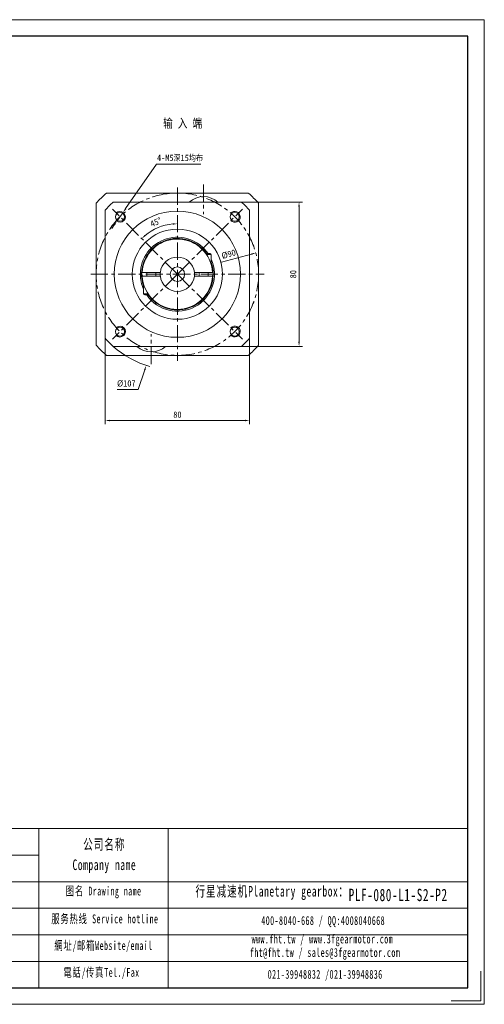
# Model space of a CAD drawing. Header units: millimetres. Extents: x -130 to 642, y -123 to 423.
# Tile 3 of 3: x 385 to 642, y -123 to 423. Entities that reach past the tile are written whole.
import ezdxf

# ---------------------------------------------------------------- set-up
doc = ezdxf.new("R2010")
doc.units = ezdxf.units.MM
doc.header["$LTSCALE"] = 1.5
doc.linetypes.add('CENTER', pattern=[10.16, 6.35, -1.27, 1.27, -1.27])
doc.layers.get('0').update_dxf_attribs({"lineweight": 18})
for name, color, linetype, lineweight in [('3中心线层', 1, 'CENTER', 18), ('7标注层', 4, 'Continuous', 18), ('SLD-0', 7, 'Continuous', 18), ('图框_外框线', 7, 'Continuous', 18), ('标注线', 1, 'Continuous', 18)]:
    doc.layers.add(name, color=color, linetype=linetype, lineweight=lineweight)
doc.styles.add('PC_TEXTSTYLE', font='txt', dxfattribs={"width": 0.8})
doc.styles.add('TH_GBDIM', font='txt', dxfattribs={"width": 0.8})
doc.styles.add('标准', font='txt', dxfattribs={"width": 0.667})
doc.dimstyles.new('TH_GBDIM', dxfattribs={"dimtxt": 3.5, "dimasz": 2.5, "dimexe": 2, "dimexo": 0, "dimgap": 1.5, "dimtad": 1, "dimdec": 1, "dimdsep": 46, "dimtxsty": 'TH_GBDIM', "dimcen": 2.5, "dimdle": 5, "dimclrd": 4, "dimclre": 4, "dimclrt": 3, "dimadec": 0, "dimazin": 2, "dimtfac": 0.714286, "dimtdec": 1, "dimtmove": 0, "dimatfit": 3, "dimfxl": 1, "dimtolj": 1, "dimarcsym": 0})

# ---------------------------------------------------------------- blocks, each defined once
blk = doc.blocks.new('*X10')
at = {"layer": '7标注层', "transparency": 16777216}
for points in [[(434.71, 201.11), (434.71, 200.27), (432.21, 200.69)], [(509.71, 201.11), (509.71, 200.27), (512.21, 200.69)]]:
    blk.add_hatch(color=4, dxfattribs=at).paths.add_polyline_path(points, flags=0)
at = {"layer": '7标注层', "color": 4, "transparency": 16777216}
for p, q in [((432.21, 246.29), (432.21, 198.69)), ((512.21, 246.29), (512.21, 198.69)), ((434.71, 200.69), (509.71, 200.69))]:
    blk.add_line(p, q, dxfattribs=at)
at = {"layer": '7标注层', "color": 3, "transparency": 16777216, "insert": (472.21, 203.94), "char_height": 3.5, "width": 7.2178, "attachment_point": 5, "style": 'TH_GBDIM'}
blk.add_mtext('80', dxfattribs=at)
blk = doc.blocks.new('*X11')
at = {"layer": '7标注层', "transparency": 16777216}
for points in [[(539.21, 319.32), (540.04, 319.32), (539.63, 321.82)], [(539.21, 244.32), (540.04, 244.32), (539.63, 241.82)]]:
    blk.add_hatch(color=4, dxfattribs=at).paths.add_polyline_path(points, flags=0)
at = {"layer": '7标注层', "color": 4, "transparency": 16777216}
for p, q in [((507.74, 321.82), (541.63, 321.82)), ((539.63, 319.32), (539.63, 244.32)), ((507.74, 241.82), (541.63, 241.82))]:
    blk.add_line(p, q, dxfattribs=at)
at = {"layer": '7标注层', "color": 3, "transparency": 16777216, "insert": (536.38, 281.82), "char_height": 3.5, "width": 7.2178, "attachment_point": 5, "rotation": 90, "style": 'TH_GBDIM'}
blk.add_mtext('80', dxfattribs=at)
blk = doc.blocks.new('*X12')
at = {"layer": '7标注层', "transparency": 16777216}
for points in [[(443.19, 318.39), (443.87, 317.92), (442.11, 316.1)], [(436.92, 309.36), (437.6, 308.88), (438.68, 311.17)]]:
    blk.add_hatch(color=4, dxfattribs=at).paths.add_polyline_path(points, flags=0)
at = {"layer": '7标注层', "color": 4, "transparency": 16777216}
for p, q in [((460.63, 342.77), (443.53, 318.16)), ((485.18, 342.77), (460.63, 342.77)), ((438.68, 311.17), (442.11, 316.1)), ((437.26, 309.12), (435.83, 307.07))]:
    blk.add_line(p, q, dxfattribs=at)
at = {"layer": '7标注层', "color": 3, "transparency": 16777216, "insert": (473.66, 346.16), "char_height": 3.5, "width": 47.1022, "attachment_point": 5, "style": 'TH_GBDIM'}
blk.add_mtext('4-M5深15均布', dxfattribs=at)
blk = doc.blocks.new('*X18')
at = {"transparency": 16777216}
for points in [[(469.7, 310.07), (469.74, 309.24), (472.21, 309.76)], [(454.58, 302.96), (454.02, 303.57), (452.45, 301.58)]]:
    blk.add_hatch(color=4, dxfattribs=at).paths.add_polyline_path(points, flags=0)
at = {"color": 4, "transparency": 16777216}
blk.add_arc((472.21, 281.82), 27.95, 95.1272, 129.8728, dxfattribs=at)
at = {"color": 3, "transparency": 16777216, "insert": (460.28, 310.64), "char_height": 3.5, "width": 12.5704, "attachment_point": 5, "rotation": 22.5, "style": 'TH_GBDIM'}
blk.add_mtext('45%%D', dxfattribs=at)
blk = doc.blocks.new('*X20')
at = {"layer": '7标注层', "transparency": 16777216}
blk.add_hatch(color=4, dxfattribs=at).paths.add_polyline_path([(513.12, 293.38), (513.33, 292.57), (515.64, 293.63)], flags=0)
at = {"layer": '7标注层', "color": 4, "transparency": 16777216}
blk.add_line((496.63, 288.46), (513.22, 292.97), dxfattribs=at)
at = {"layer": '7标注层', "color": 3, "transparency": 16777216, "insert": (500.63, 292.92), "char_height": 3.5, "width": 12.7941, "attachment_point": 5, "rotation": 15.2168, "style": 'TH_GBDIM'}
blk.add_mtext('%%C90', dxfattribs=at)
blk = doc.blocks.new('*X29')
at = {"layer": '7标注层', "transparency": 16777216}
blk.add_hatch(color=4, dxfattribs=at).paths.add_polyline_path([(453.76, 228.94), (454.55, 228.67), (454.96, 231.18)], flags=0)
at = {"layer": '7标注层', "color": 4, "transparency": 16777216}
for p, q in [((472.21, 279.32), (472.21, 284.32)), ((469.71, 281.82), (474.71, 281.82)), ((450.46, 217.96), (454.16, 228.81)), ((438.83, 217.96), (450.46, 217.96))]:
    blk.add_line(p, q, dxfattribs=at)
blk.add_arc((472.21, 281.82), 53.5, 228.3884, 253.3317, dxfattribs=at)
at = {"layer": '7标注层', "color": 3, "transparency": 16777216, "insert": (443.9, 221.21), "char_height": 3.5, "width": 15.3067, "attachment_point": 5, "style": 'TH_GBDIM'}
blk.add_mtext('%%C107', dxfattribs=at)

msp = doc.modelspace()

# ---------------------------------------------------------------- linework, layer by layer
at = {"color": 7, "linetype": 'Continuous', "lineweight": 15}
for p, q in [((511.522226, 326.818107), (432.90766, 326.818107)), ((427.214943, 321.12539), (427.214943, 242.510824)), ((432.214943, 246.289949), (432.214943, 317.346265)), ((436.686786, 321.818107), (507.743101, 321.818107)), ((512.214943, 317.346265), (512.214943, 246.289949)), ((517.214943, 242.510824), (517.214943, 321.12539)), ((487.962959, 293.318107), (490.339943, 293.318107)), ((488.119726, 293.318107), (488.17602, 293.591175)), ((490.964943, 292.693107), (488.400875, 292.693107)), ((490.964943, 292.693107), (490.964943, 288.318107)), ((453.295972, 287.770725), (453.53066, 287.399108)), ((490.964943, 288.318107), (490.59972, 288.318107)), ((462.265069, 282.818107), (453.241278, 282.818107)), ((453.241278, 280.818107), (462.265069, 280.818107)), ((455.214944, 282.818107), (455.214944, 280.818107)), ((460.214943, 282.818107), (460.214943, 280.818107)), ((491.188609, 282.818107), (482.164818, 282.818107)), ((482.164818, 280.818107), (491.188609, 280.818107)), ((484.214943, 282.818107), (484.214943, 280.818107)), ((489.214943, 282.818107), (489.214943, 280.818107)), ((453.464944, 275.318107), (453.464944, 270.943107)), ((453.464944, 275.318107), (453.830168, 275.318107)), ((453.464944, 270.943107), (456.029011, 270.943107)), ((456.466928, 270.318107), (454.089944, 270.318107)), ((458.43887, 268.017028), (458.409114, 267.613577)), ((507.743101, 241.818107), (436.686786, 241.818107)), ((432.90766, 236.818107), (511.522226, 236.818107))]:
    msp.add_line(p, q, dxfattribs=at)
for points in [[(466.850579, 300.912208), (466.828589, 300.872), (466.667837, 300.512481)], [(471.39144, 301.30071), (471.304755, 301.402826), (471.088806, 301.619444)], [(473.341081, 301.619444), (473.30514, 301.586617), (473.038447, 301.30071)], [(477.76205, 300.512481), (477.710479, 300.643712), (477.579307, 300.912208)], [(459.59862, 296.686812), (459.462686, 296.715029), (459.164031, 296.752456)], [(460.941391, 298.135831), (460.918538, 297.984987), (460.897891, 297.648634)], [(465.110067, 299.977698), (464.992464, 300.047514), (464.720341, 300.180896)], [(479.709546, 300.180896), (479.527758, 300.095956), (479.319819, 299.977698)], [(483.531546, 297.698425), (483.525573, 297.836491), (483.488496, 298.135831)], [(485.265856, 296.752456), (484.947558, 296.711392), (484.831267, 296.686812)], [(455.454346, 291.784671), (455.314398, 291.766882), (455.021991, 291.705648)], [(456.253866, 293.591175), (456.295381, 293.377771), (456.355175, 293.163491)], [(453.126343, 285.802498), (453.002526, 285.741682), (452.743072, 285.58737)], [(490.899226, 287.399108), (490.979367, 287.511808), (491.133915, 287.770725)], [(491.686815, 285.58737), (491.428546, 285.741063), (491.303543, 285.802498)], [(452.866888, 279.388555), (452.668784, 279.178493), (452.574235, 279.060635)], [(491.322118, 280.815208), (491.80966, 281.109195), (492.041644, 281.305216)], [(491.855652, 279.060635), (491.661343, 279.289794), (491.563, 279.388555)], [(489.896115, 272.832715), (489.785761, 273.114701), (489.725794, 273.237891)], [(490.38739, 274.746177), (490.462553, 274.767819), (490.800843, 274.895286)], [(456.883915, 269.235552), (457.185772, 269.223329), (457.323382, 269.22877)], [(457.315576, 268.727273), (457.324442, 268.754039), (457.448904, 269.081779)], [(486.020548, 267.578501), (486.007989, 267.878428), (485.991016, 268.017028)], [(487.106505, 269.22877), (487.289324, 269.223046), (487.545972, 269.235552)], [(461.800141, 264.939333), (462.087497, 265.025025), (462.217998, 265.075613)], [(463.666499, 264.291724), (463.732388, 264.016453), (463.780957, 263.867369)], [(467.844973, 262.47219), (468.090532, 262.647823), (468.19594, 262.736766)], [(469.820485, 262.465676), (469.87628, 262.371334), (470.066528, 262.101479)], [(474.363359, 262.101479), (474.539813, 262.34927), (474.609402, 262.465676)], [(476.233947, 262.736766), (476.359428, 262.631882), (476.584914, 262.47219)], [(480.64893, 263.867369), (480.733676, 264.151942), (480.763388, 264.291724)], [(482.211888, 265.075613), (482.245729, 265.061757), (482.629746, 264.939333)]]:
    msp.add_lwpolyline(points, dxfattribs=at)
for centre, radius in [((472.214943, 281.818107), 35), ((440.395138, 313.637912), 2.5), ((504.034749, 313.637912), 2.5), ((472.214943, 281.818107), 25), ((472.214943, 281.818107), 4), ((440.395138, 249.998302), 2.5), ((504.034749, 249.998302), 2.5)]:
    msp.add_circle(centre, radius, dxfattribs=at)
for centre, radius, start, end in [((472.214943, 281.818107), 59.75, 131.13705622, 138.86294378), ((486.714943, 312.65144), 12.166667, 48.88790956, 131.11209044), ((472.214943, 281.818107), 59.75, 41.13705622, 48.86294378), ((472.214943, 281.818107), 53.5, 131.61160919, 138.38839081), ((472.214943, 281.818107), 53.5, 41.61160919, 48.38839081), ((472.214943, 281.818107), 20.5, 34.12329454, 180), ((472.214943, 281.818107), 19.833333, 35.43872255, 199.13111976), ((472.214943, 281.818107), 19.5, 2.93953449, 177.06046551), ((472.214943, 281.818107), 20.5, 214.12329454, 23.8461757), ((472.214943, 281.818107), 9.5, 6.04232842, 173.95767158), ((490.339943, 292.693107), 0.625, 0, 90), ((472.214943, 281.818107), 19.833333, 0, 19.13111976), ((472.214943, 281.818107), 20.5, 180, 203.8461757), ((454.276423, 283.304535), 2.75, 226.63758181, 245.80780571), ((472.214943, 281.818107), 19.5, 182.93953449, 357.06046551), ((472.214943, 281.818107), 19.833333, 215.43872255, 360), ((472.214943, 281.818107), 9.5, 173.95767158, 186.04232842), ((472.214943, 281.818107), 9.5, 186.04232842, 353.95767158), ((472.214943, 281.818107), 9.5, 353.95767158, 6.04232842), ((454.089943, 270.943107), 0.625, 180, 270), ((472.214943, 281.818107), 53.5, 221.61160919, 228.38839081), ((472.214943, 281.818107), 53.5, 311.61160919, 318.38839081), ((472.214943, 281.818107), 59.75, 221.13705622, 228.86294378), ((457.714943, 250.984774), 12.166667, 228.88790956, 311.11209044), ((472.214943, 281.818107), 59.75, 311.13705622, 318.86294378)]:
    msp.add_arc(centre, radius, start, end, dxfattribs=at)
at = {"color": 4}
for centre, start, end in [((440.395138, 313.637912), 226.91021317, 135), ((504.034749, 313.637912), 225, 136.91021317), ((440.395138, 249.998302), 225, 133.08978683), ((504.034749, 249.998302), 223.08978683, 135)]:
    msp.add_arc(centre, 3, start, end, dxfattribs=at)
at = {"color": 7, "linetype": 'Continuous', "lineweight": 15}
for points in [[(453.241278, 282.818107), (452.740601, 282.818107)], [(452.740601, 280.818107), (453.241278, 280.818107)], [(462.767722, 282.818107), (462.265069, 282.818107)], [(462.265069, 280.818107), (462.767722, 280.818107)], [(482.164818, 282.818107), (481.662165, 282.818107)], [(481.662165, 280.818107), (482.164818, 280.818107)], [(491.689285, 282.818107), (491.188609, 282.818107)], [(491.188609, 280.818107), (491.689285, 280.818107)]]:
    msp.add_open_spline(points, degree=1, dxfattribs=at)
at = {"layer": '3中心线层'}
for p, q in [((472.214943, 329.818107), (472.214943, 233.818107)), ((486.714943, 331.626651), (486.714943, 315.102024)), ((472.214943, 281.818107), (436.224669, 317.808382)), ((472.214943, 281.818107), (508.205218, 317.808382)), ((424.214943, 281.818107), (520.214943, 281.818107)), ((472.214943, 281.818107), (436.224669, 245.827832)), ((472.214943, 281.818107), (508.205218, 245.827832)), ((457.714943, 232.009563), (457.714943, 248.534189))]:
    msp.add_line(p, q, dxfattribs=at)
msp.add_circle((472.214943, 281.818107), 45, dxfattribs=at)
at = {"layer": '图框_外框线'}
for p, q in [((-61.591218, -25.595013), (633.096205, -25.595013)), ((395.410621, -25.595013), (395.410621, -113.833102)), ((467.138803, -25.595013), (467.138803, -113.833102)), ((4.982018, -40.317572), (395.410621, -40.317572)), ((-61.591218, -55.040132), (633.096205, -55.040132)), ((4.982018, -69.762692), (633.096205, -69.762692)), ((4.982018, -84.485251), (633.096205, -84.485251)), ((4.982018, -99.207811), (633.096205, -99.207811))]:
    msp.add_line(p, q, dxfattribs=at)
at = {"layer": '图框_外框线', "color": 3}
msp.add_lwpolyline([(-129.792776, -123.024535), (642.287639, -123.024535), (642.287639, 422.946615), (-129.792776, 422.946615)], close=True, dxfattribs=at)
at = {"layer": '图框_外框线', "color": 3, "lineweight": 25}
msp.add_lwpolyline([(-83.835608, -113.833102), (633.096205, -113.833102), (633.096205, 413.755182), (-83.835608, 413.755182)], close=True, dxfattribs=at)
at = {"layer": '图框_外框线', "color": 3}
msp.add_lwpolyline([(640.449352, -104.641668), (640.449352, -121.186249), (623.904772, -121.186249)], dxfattribs=at)

# ---------------------------------------------------------------- texts
at = {"color": 3, "insert": (464.292108, 368.055806), "char_height": 5, "width": 33.81988217, "attachment_point": 1, "style": 'PC_TEXTSTYLE'}
msp.add_mtext('输 入 端', dxfattribs=at)
at = {"layer": 'SLD-0', "color": 1, "attachment_point": 2, "line_spacing_factor": 1.15057, "style": '标准'}
for s, insert, char_height, width in [('\\T1.1;公司名称\\PCompany name', (431.729637, -31.407195), 5.88902384, 76.24447148), ('\\T1.1;图名 Drawing name', (431.327095, -57.754027), 4.90751987, 62.7607225), ('\\T1.1;  行星减速机Planetary gearbox：', (521.800297, -57.375472), 5.88902384, 92.62044733), ('\\T1.1;服务热线 Service hotline', (432.023015, -73.185623), 4.90751987, 69.92147412), ('\\T1.1;400-8040-668 / QQ:4008040668', (552.995237, -74.123337), 4.90751987, 142.88444937), ('\\T1.1;網址/邮箱Website/email', (431.258868, -87.971213), 4.90751987, 72.78167327), ('\\T1.1;www.fht.tw / www.3fgearmotor.com ', (552.542737, -84.34504), 4.90751987, 143.04529774), ('\\T1.1;\\pxt12;fht@fht.tw / sales@3fgearmotor.com ', (554.038353, -91.817894), 4.90751987, 143.04529774), ('\\T1.1;電話/传真Tel./Fax', (430.159364, -102.87208), 4.90751987, 73.65702349), ('\\T1.1;021-39948832 /021-39948836 ', (554.089668, -103.945072), 4.90751987, 109.22590582)]:
    msp.add_mtext(s, dxfattribs=dict(at, insert=insert, char_height=char_height, width=width))
at = {"layer": '标注线', "color": 1, "insert": (594.556667, -58.939035), "char_height": 6.87052781, "width": 50.00012835, "attachment_point": 2, "line_spacing_factor": 1.15057, "style": '标准'}
msp.add_mtext('\\T1.1;\\pxt5;PLF-080-L1-S2-P2', dxfattribs=at)

# ---------------------------------------------------------------- dimensions: what is measured, and where the dimension line sits
dim = msp.add_angular_dim_2l(base=(461.520216, 307.637464), line1=((472.214943, 281.818107), (436.224669, 317.808382)), line2=((472.214943, 329.818107), (472.214943, 233.818107)), dimstyle='TH_GBDIM', override={"dimtad": 1, "dimtih": 0, "dimtoh": 0, "dimsah": 1, "dimtdec": 0, "dimtzin": 8})
dim.commit()
dim.dimension.update_dxf_attribs({"geometry": '*X18', "text_midpoint": (460.276494, 310.640073)})
at = {"layer": '7标注层'}
dim = msp.add_diameter_dim_2p(p1=(438.683741, 311.173948), p2=(442.106535, 316.101876), text='4-M5深15均布', dimstyle='TH_GBDIM', override={"dimtoh": 1, "dimdec": 0, "dimpost": '%%C<>', "dimsah": 1, "dimtzin": 0}, dxfattribs=at)
dim.commit()
dim.dimension.update_dxf_attribs({"geometry": '*X12', "text_midpoint": (460.632641, 342.774627), "dimtype": 163})
for p1, p2, override, picture, middle in [((489.465213, 332.460759), (454.964674, 231.175455), {"dimtih": 1, "dimtoh": 1, "dimpost": '%%C<>', "dimsah": 1, "dimtofl": 0, "dimtzin": 0}, '*X29', (450.464212, 217.963178)), ((428.792654, 270.006893), (515.637233, 293.629321), {"dimdec": 5, "dimpost": '%%C<>', "dimsah": 1, "dimtzin": 0}, '*X20', (501.487453, 289.780466))]:
    dim = msp.add_diameter_dim_2p(p1=p1, p2=p2, dimstyle='TH_GBDIM', override=override, dxfattribs=at)
    dim.commit()
    dim.dimension.update_dxf_attribs({"geometry": picture, "text_midpoint": middle, "dimtype": 163})
dim = msp.add_linear_dim(base=(539.62819, 241.818107), p1=(507.743101, 321.818107), p2=(507.743101, 241.818107), angle=90, dimstyle='TH_GBDIM', override={"dimdec": 5, "dimsah": 1, "dimtzin": 0}, dxfattribs=at)
dim.commit()
dim.dimension.update_dxf_attribs({"geometry": '*X11', "text_midpoint": (536.37819, 281.818107)})
dim = msp.add_linear_dim(base=(512.214943, 200.690062), p1=(432.214943, 246.289949), p2=(512.214943, 246.289949), dimstyle='TH_GBDIM', override={"dimdec": 5, "dimsah": 1, "dimtzin": 0}, dxfattribs=at)
dim.commit()
dim.dimension.update_dxf_attribs({"geometry": '*X10', "text_midpoint": (472.214943, 200.690062), "dimtype": 160})

doc.saveas('drawing.dxf')
